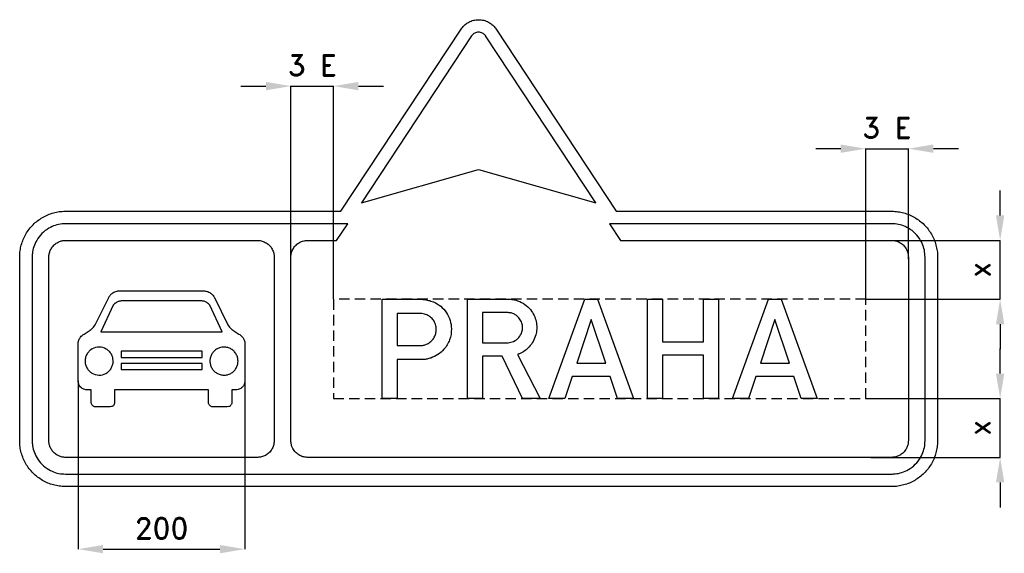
# Model space of a CAD drawing. Header units: millimetres. Extents: x 0 to 1255, y -60 to 1479.
# Tile 2 of 2: x 0 to 1180, y 839 to 1479. Entities that reach past the tile are written whole.
import ezdxf

# ---------------------------------------------------------------- set-up
doc = ezdxf.new("R2010")
doc.units = ezdxf.units.MM
doc.header["$LTSCALE"] = 5
doc.linetypes.add('ČÁRKOVANÁX2', pattern=[1.5, 1, -0.5])
doc.layers.add('Kóty', color=2, linetype='Continuous')
doc.layers.add('Značka', color=7, linetype='Continuous')
doc.styles.get("Standard").update_dxf_attribs({"font": 'romand.shx', "height": 25})
doc.dimstyles.get("Standard").update_dxf_attribs({"dimtxt": 25, "dimasz": 30, "dimexe": 0.18, "dimexo": 0.0625, "dimgap": 12.5, "dimtad": 1, "dimdec": 0, "dimzin": 0, "dimdsep": 46, "dimtxsty": 'Standard', "dimcen": 0.09, "dimadec": 0, "dimazin": 0, "dimtfac": 1, "dimtdec": 0, "dimtofl": 0, "dimtmove": 0, "dimatfit": 3, "dimfxl": 1, "dimtolj": 1, "dimtzin": 0, "dimarcsym": 0})

# ---------------------------------------------------------------- blocks, each defined once
blk = doc.blocks.new('*D2')
at = {"layer": 'Defpoints', "color": 0, "transparency": 16777216}
for p in [(1017.4, 1214.000505), (1175, 1214.000505), (1014, 1143.563005)]:
    blk.add_point(p, dxfattribs=at)
at = {"layer": 'Kóty', "color": 0, "lineweight": -2, "transparency": 16777216}
for p, q in [((1175, 1244.000505), (1175, 1274.000505)), ((1017.4625, 1214.000505), (1175.18, 1214.000505)), ((1014.0625, 1143.563005), (1175.18, 1143.563005)), ((1175, 1113.563005), (1175, 1083.563005))]:
    blk.add_line(p, q, dxfattribs=at)
at = {"layer": 'Kóty', "color": 0, "transparency": 16777216}
for points in [[(1170, 1244.000505), (1180, 1244.000505), (1175, 1214.000505)], [(1170, 1113.563005), (1180, 1113.563005), (1175, 1143.563005)]]:
    blk.add_solid(points, dxfattribs=at)
at = {"layer": 'Kóty', "color": 0, "transparency": 16777216, "insert": (1150, 1178.781755), "char_height": 25, "attachment_point": 5, "rotation": 90}
blk.add_mtext('\\A1;x', dxfattribs=at)
blk = doc.blocks.new('*D3')
at = {"layer": 'Defpoints', "color": 0, "transparency": 16777216}
for p in [(1014, 1024.5), (1175, 1024.5), (1019.8, 954)]:
    blk.add_point(p, dxfattribs=at)
at = {"layer": 'Kóty', "color": 0, "lineweight": -2, "transparency": 16777216}
for p, q in [((1175, 1054.5), (1175, 1084.5)), ((1014.1, 1024.5), (1175.2, 1024.5)), ((1019.9, 954), (1175.2, 954)), ((1175, 924), (1175, 894))]:
    blk.add_line(p, q, dxfattribs=at)
at = {"layer": 'Kóty', "color": 0, "transparency": 16777216}
for points in [[(1170, 1054.5), (1180, 1054.5), (1175, 1024.5)], [(1170, 924), (1180, 924), (1175, 954)]]:
    blk.add_solid(points, dxfattribs=at)
at = {"layer": 'Kóty', "color": 0, "transparency": 16777216, "insert": (1150, 989.3), "char_height": 25, "attachment_point": 5, "rotation": 90}
blk.add_mtext('\\A1;x', dxfattribs=at)
blk = doc.blocks.new('*D5')
at = {"layer": 'Defpoints', "color": 0, "transparency": 16777216}
for p in [(70, 1045.827505), (270, 1045.827505), (270, 844.000505)]:
    blk.add_point(p, dxfattribs=at)
at = {"layer": 'Kóty', "color": 0, "lineweight": -2, "transparency": 16777216}
for p, q in [((70, 1045.765005), (70, 843.820505)), ((270, 1045.765005), (270, 843.820505)), ((100, 844.000505), (240, 844.000505))]:
    blk.add_line(p, q, dxfattribs=at)
at = {"layer": 'Kóty', "color": 0, "transparency": 16777216}
for points in [[(100, 849.000505), (100, 839.000505), (70, 844.000505)], [(240, 849.000505), (240, 839.000505), (270, 844.000505)]]:
    blk.add_solid(points, dxfattribs=at)
at = {"layer": 'Kóty', "color": 0, "transparency": 16777216, "insert": (170, 869.000505), "char_height": 25, "attachment_point": 5}
blk.add_mtext('\\A1;200', dxfattribs=at)

msp = doc.modelspace()

# ---------------------------------------------------------------- linework, layer by layer
at = {"layer": 'Kóty'}
for p, q in [((265, 1399.000505), (295, 1399.000505)), ((325, 1194.063005), (325, 1399.180505)), ((376, 1143.563005), (376, 1399.180505)), ((406, 1399.000505), (436, 1399.000505)), ((984, 1324.000505), (954, 1324.000505)), ((1014, 1143.563005), (1014, 1324.180505)), ((1065, 1191.753722), (1065, 1324.180505)), ((1125, 1324.000505), (1095, 1324.000505))]:
    msp.add_line(p, q, dxfattribs=at)
for points in [[(325, 1399.000505), (376, 1399.000505)], [(1014, 1324.000505), (1065, 1324.000505)], [(1175, 1143.500505), (1175.004865, 1213.971316)], [(1175, 954.000505), (1175, 1024.500505)]]:
    msp.add_lwpolyline(points, dxfattribs=at)
for points in [[(295, 1404.000505), (295, 1394.000505), (325, 1399.000505)], [(406, 1404.000505), (406, 1394.000505), (376, 1399.000505)], [(984, 1329.000505), (984, 1319.000505), (1014, 1324.000505)], [(1095, 1329.000505), (1095, 1319.000505), (1065, 1324.000505)]]:
    msp.add_solid(points, dxfattribs=at)
at = {"layer": 'Značka', "color": 5}
for points in [[(715, 1249.000505), (1045, 1249.000505), (1045.22, 1248.999505), (1045.43, 1248.998505, -0.0321781), (1052.53, 1248.501505, -0.0354421), (1059.51, 1247.051505, -0.0362779), (1066.26, 1244.769505, -0.0344207), (1072.62, 1241.559505, -0.0337107), (1078.55, 1237.607505, -0.0340719), (1083.89, 1232.891505, -0.0341988), (1088.61, 1227.553505, -0.0342361), (1092.56, 1221.625505, -0.0340303), (1095.75, 1215.258505, -0.0333981), (1098.05, 1208.513505, -0.0341057), (1099.52, 1201.530505, -0.0367427), (1100, 1194.432505), (1100, 1194.216505), (1100, 1194.000505), (1100, 974.000505), (1100, 973.784505), (1100, 973.568505, -0.0321708), (1099.5, 966.466505, -0.0354288), (1098.05, 959.487505, -0.0362798), (1095.77, 952.737505, -0.0344171), (1092.56, 946.375505, -0.0337299), (1088.61, 940.448505, -0.0340825), (1083.89, 935.109505, -0.0342057), (1078.55, 930.389505, -0.0342338), (1072.62, 926.441505, -0.0340381), (1066.26, 923.254505, -0.0334087), (1059.51, 920.949505, -0.0341224), (1052.53, 919.475505, -0.0367427), (1045.43, 919.002505), (1045.22, 919.001505), (1045, 919.000505), (55, 919.000505), (54.784, 919.001505), (54.568, 919.002505, -0.0321878), (47.4662, 919.499505, -0.0354461), (40.487, 920.949505, -0.0362735), (33.7375, 923.231505, -0.0344162), (27.3754, 926.441505, -0.0337272), (21.4477, 930.393505, -0.034092), (16.1091, 935.109505, -0.0342078), (11.3888, 940.446505, -0.0342299), (7.4408, 946.375505, -0.0340406), (4.25417, 952.742505, -0.0334111), (1.94934, 959.487505, -0.0341284), (0.47549, 966.470505, -0.0367456), (0.0017, 973.568505), (0.0006, 973.784505), (0, 974.000505), (0, 1194.000505), (0.00064, 1194.216505), (0.0017, 1194.432505, -0.0321802), (0.49915, 1201.534505, -0.0354428), (1.94934, 1208.513505, -0.0362681), (4.23126, 1215.262505, -0.0344214), (7.4408, 1221.625505, -0.0337215), (11.3933, 1227.552505, -0.034083), (16.1091, 1232.891505, -0.0342126), (21.4465, 1237.611505, -0.0342283), (27.3754, 1241.559505, -0.0340418), (33.7418, 1244.746505, -0.0334121), (40.487, 1247.051505, -0.0341247), (47.4695, 1248.524505, -0.0367345), (54.568, 1248.998505), (54.784, 1248.999505), (55, 1249.000505), (385.002, 1249.000505), (385, 1249.000505), (529.132, 1467.390505), (529.849, 1468.390505), (530.593, 1469.380505, -0.0524388), (534.032, 1472.890505, -0.0527613), (538.151, 1475.630505, -0.0656663), (543.881, 1477.900505, -0.0658207), (550, 1478.610505, -0.0654567), (556.111, 1477.890505, -0.0638094), (561.846, 1475.630505, -0.0527389), (565.987, 1472.910505, -0.0577313), (569.406, 1469.380505), (570.15, 1468.390505), (570.864, 1467.390505), (715, 1249.000505)], [(550, 1299.000505), (690.427, 1259.000505), (558.346, 1459.120505), (558.059, 1459.520505), (557.762, 1459.920505, 0.0527987), (556.385, 1461.330505, 0.0527713), (554.736, 1462.420505, 0.0655752), (552.445, 1463.330505, 0.0657281), (550, 1463.610505, 0.0655335), (547.555, 1463.320505, 0.0639029), (545.26, 1462.420505, 0.0528292), (543.603, 1461.330505, 0.0579045), (542.236, 1459.920505), (541.938, 1459.520505), (541.653, 1459.120505), (409.571, 1259.000505), (550, 1299.000505)], [(325, 974.000505), (325, 1194.000505), (325.002, 1194.261505), (325.006, 1194.523505, -0.0337577), (325.234, 1197.127505, -0.0356555), (325.821, 1199.679505, -0.0360868), (326.715, 1202.140505, -0.0346874), (327.946, 1204.450505, -0.0341389), (329.449, 1206.591505, -0.0344341), (331.23, 1208.506505, -0.0345507), (333.236, 1210.186505, -0.034518), (335.454, 1211.575505, -0.0343887), (337.827, 1212.678505, -0.0341701), (340.329, 1213.446505, -0.0281796), (342.412, 1213.840505, -0.0293378), (344.523, 1213.993505), (344.76, 1213.997505), (344.997, 1214.000505), (351, 1214.001505), (379.872, 1214.000505), (393.071, 1234.000505), (55, 1234.000505), (52.9076, 1233.920505), (50.818, 1233.781505, 0.0557383), (42.644, 1232.101505, 0.056128), (35, 1228.640505, 0.0696463), (26.675, 1222.340505, 0.0683865), (20.357, 1214.000505, 0.0564714), (16.8461, 1206.354505, 0.0611583), (15.218, 1198.178505, 0.0121986), (15.075, 1196.091505, 0.00406926), (15, 1194.000505), (15, 974.000505, 0.00358193), (15.079, 971.908505, 0.0107373), (15.218, 969.819505, 0.0557619), (16.8961, 961.644505, 0.0561702), (20.357, 954.000505, 0.0696879), (26.6584, 945.675505, 0.0683469), (35, 939.357505, 0.0564309), (42.6438, 935.846505, 0.0611842), (50.818, 934.218505), (52.9074, 934.075505), (55, 934.000505), (1045, 934.000505, 0.00359263), (1047.09, 934.079505, 0.0107674), (1049.18, 934.218505, 0.0557632), (1057.36, 935.896505, 0.0561902), (1065, 939.357505, 0.0697073), (1073.32, 945.659505, 0.0683545), (1079.64, 954.000505, 0.0564125), (1083.15, 961.644505, 0.0610722), (1084.78, 969.819505), (1084.92, 971.908505), (1085, 974.000505), (1085, 1194.000505), (1084.92, 1196.090505, 0.0106856), (1084.78, 1198.178505, 0.0556708), (1083.1, 1206.354505, 0.0561956), (1079.64, 1214.000505, 0.0697164), (1073.34, 1222.323505, 0.0683318), (1065, 1228.640505, 0.0564194), (1057.36, 1232.151505, 0.0611518), (1049.18, 1233.781505, 0.0122544), (1047.09, 1233.924505, 0.00408525), (1045, 1234.000505), (706.927, 1234.000505), (720.127, 1214.000505), (1045, 1214.000505, -0.00356763), (1046.04, 1213.960505, -0.0106811), (1047.09, 1213.890505, -0.0556119), (1051.18, 1213.051505, -0.0562567), (1055, 1211.321505, -0.0697923), (1059.16, 1208.170505, -0.0682003), (1062.32, 1204.000505, -0.0563309), (1064.07, 1200.178505, -0.0611793), (1064.89, 1196.091505), (1064.96, 1195.046505), (1065, 1194.000505), (1065, 974.000505), (1064.96, 972.954505), (1064.89, 971.909505, -0.0557314), (1064.05, 967.822505, -0.0560934), (1062.32, 964.000505, -0.0695493), (1059.17, 959.838505, -0.0684372), (1055, 956.680505, -0.0564917), (1051.18, 954.925505, -0.0610304), (1047.09, 954.110505, -0.012144), (1046.04, 954.038505, -0.00408809), (1045, 954.000505), (345, 954.000505), (344.738, 954.002505), (344.476, 954.006505, -0.0338594), (341.871, 954.235505, -0.0355172), (339.319, 954.823505, -0.0358961), (336.859, 955.716505, -0.0347358), (334.549, 956.945505, -0.0342662), (332.408, 958.448505, -0.0344306), (330.492, 960.230505, -0.0345466), (328.811, 962.237505, -0.0345808), (327.423, 964.456505, -0.0343528), (326.322, 966.829505, -0.0337539), (325.552, 969.331505, -0.0282148), (325.155, 971.413505, -0.0306589), (325.005, 973.522505), (325.002, 973.761505), (325, 974.000505)], [(284.998, 954.000505), (55, 954.000505), (53.9538, 954.040505), (52.909, 954.110505, -0.0556572), (48.822, 954.950505, -0.0561434), (45, 956.680505, -0.069689), (40.8379, 959.830505, -0.0683464), (37.679, 964.000505, -0.0564363), (35.9234, 967.822505, -0.0611992), (35.109, 971.909505, -0.0122227), (35.0374, 972.954505), (35, 974.000505), (35, 1194.000505, -0.00358938), (35.0395, 1195.046505, -0.0107543), (35.109, 1196.091505, -0.0557844), (35.9483, 1200.178505, -0.0561629), (37.679, 1204.000505, -0.0696706), (40.8295, 1208.162505, -0.0683885), (45, 1211.321505, -0.0564381), (48.8219, 1213.075505, -0.0610446), (52.909, 1213.890505), (53.9537, 1213.962505), (55, 1214.000505), (285, 1213.998505), (285.261, 1213.996505), (285.523, 1213.993505, -0.0344718), (288.127, 1213.765505, -0.0355357), (290.679, 1213.175505, -0.0357199), (293.139, 1212.281505, -0.034777), (295.449, 1211.052505, -0.0342891), (297.59, 1209.548505, -0.0344169), (299.506, 1207.766505, -0.0344701), (301.186, 1205.760505, -0.0345059), (302.575, 1203.542505, -0.0344199), (303.678, 1201.169505, -0.0341471), (304.446, 1198.667505, -0.0281454), (304.84, 1196.585505, -0.029363), (304.993, 1194.475505), (304.997, 1194.237505), (305, 1194.000505), (304.998, 974.000505), (304.996, 973.738505), (304.993, 973.476505, -0.0344531), (304.765, 970.871505, -0.0355087), (304.175, 968.319505, -0.0357199), (303.281, 965.859505, -0.0347475), (302.052, 963.549505, -0.0343078), (300.548, 961.408505, -0.0344175), (298.766, 959.492505, -0.0344772), (296.76, 957.812505, -0.034542), (294.542, 956.423505, -0.034402), (292.169, 955.321505, -0.0338587), (289.667, 954.551505, -0.0282666), (287.585, 954.154505, -0.0305646), (285.475, 954.005505), (285.236, 954.002505), (284.998, 954.000505)], [(221.33, 1153.564505), (222.499, 1153.394505), (223.66, 1153.184505), (224.652, 1152.934505), (225.623, 1152.614505), (226.676, 1152.164505), (227.684, 1151.604505), (228.694, 1150.954505), (229.647, 1150.224505), (230.451, 1149.504505), (231.19, 1148.724505), (231.88, 1147.864505), (232.494, 1146.944505), (232.932, 1146.204505), (233.349, 1145.454505), (249.476, 1113.044505), (251.597, 1109.934505), (251.948, 1109.564505), (252.303, 1109.194505), (252.713, 1108.784505), (253.135, 1108.384505), (253.533, 1108.024505), (253.941, 1107.684505), (254.334, 1107.364505), (254.734, 1107.054505), (255.077, 1106.804505), (255.426, 1106.554505), (256.073, 1106.124505), (256.73, 1105.714505), (262.796, 1101.794505), (263.691, 1101.204505), (264.565, 1100.574505), (265.497, 1099.814505), (266.354, 1098.974505), (267.063, 1098.134505), (267.697, 1097.234505), (268.237, 1096.344505), (268.714, 1095.414505), (269.07, 1094.614505), (269.366, 1093.784505, -0.0233355), (269.651, 1092.714505), (269.854, 1091.624505), (269.929, 1091.124505), (270, 1090.634505), (270, 1045.827505, -0.00701247), (269.841, 1044.489505, -0.0210684), (269.608, 1043.163505, -0.0337879), (269.186, 1041.732505, -0.0404743), (268.558, 1040.380505, -0.0373305), (267.814, 1039.243505, -0.0318488), (266.919, 1038.218505), (265.977, 1037.346505), (264.945, 1036.583505), (264.003, 1036.017505), (263.005, 1035.563505), (261.668, 1035.155505), (260.288, 1034.914505), (259.652, 1034.837505), (259.016, 1034.771505), (254.266, 1034.771505), (254.266, 1020.032505, -0.0147249), (254.147, 1018.982505, -0.0444129), (253.906, 1017.956505, -0.0794625), (253.179, 1016.596505, -0.0852798), (252.068, 1015.545505, -0.0825952), (250.51, 1014.821505), (248.781, 1014.435505), (231.715, 1014.435505), (230.307, 1014.721505, -0.0595233), (228.979, 1015.217505, -0.0769836), (227.782, 1016.120505, -0.0810887), (226.921, 1017.341505, -0.0634635), (226.463, 1018.646505, -0.0204833), (226.226, 1020.032505), (226.226, 1034.771505), (113.774, 1034.771505), (113.774, 1020.032505, -0.0141334), (113.638, 1018.996505, -0.042588), (113.387, 1017.984505, -0.0793879), (112.629, 1016.592505, -0.0859906), (111.477, 1015.523505, -0.0789124), (109.96, 1014.822505), (108.285, 1014.435505), (91.2191, 1014.435505), (89.7445, 1014.724505, -0.0636492), (88.3611, 1015.247505, -0.0772498), (87.197, 1016.149505, -0.0815785), (86.3683, 1017.359505, -0.0644319), (85.9402, 1018.658505, -0.020769), (85.7343, 1020.032505), (85.7343, 1034.771505), (80.9838, 1034.771505), (80.2074, 1034.853505), (79.4317, 1034.953505), (78.1407, 1035.201505), (76.8932, 1035.603505), (75.9482, 1036.041505), (75.0553, 1036.583505), (73.9718, 1037.390505), (72.9877, 1038.316505), (72.0629, 1039.406505, -0.0399523), (71.3095, 1040.618505, -0.0417392), (70.7093, 1042.016505, -0.0338411), (70.3254, 1043.491505, -0.0177768), (70.1349, 1044.655505), (70, 1045.827505), (70, 1090.634505), (70.087, 1091.234505), (70.182, 1091.844505, -0.0150697), (70.383, 1092.864505, -0.0230388), (70.6608, 1093.864505), (70.9462, 1094.654505), (71.286, 1095.414505), (71.7902, 1096.394505), (72.3638, 1097.324505), (73.0375, 1098.264505), (73.7955, 1099.134505), (74.6847, 1099.974505), (75.6499, 1100.734505), (76.4197, 1101.274505), (77.2043, 1101.794505), (83.2699, 1105.714505), (83.9449, 1106.134505), (84.6091, 1106.574505), (84.9401, 1106.814505), (85.2659, 1107.054505), (85.6871, 1107.384505), (86.1005, 1107.714505), (86.527, 1108.084505), (86.943, 1108.454505), (87.3707, 1108.864505), (87.7864, 1109.284505), (88.0961, 1109.614505), (88.4031, 1109.934505), (90.5237, 1113.044505), (106.651, 1145.454505), (106.979, 1146.044505), (107.316, 1146.624505), (107.93, 1147.594505), (108.621, 1148.504505), (109.235, 1149.194505), (109.901, 1149.824505), (110.823, 1150.594505), (111.803, 1151.294505), (112.892, 1151.944505), (114.041, 1152.484505), (115.315, 1152.924505), (116.629, 1153.244505), (117.647, 1153.424505), (118.669, 1153.564505), (221.33, 1153.564505)], [(434.247, 1024.512505), (434.247, 1143.512505), (482.38, 1143.512505), (483.093, 1143.421505), (483.806, 1143.326505, -0.0253466), (489.904, 1142.217505, -0.0429245), (495.793, 1140.289505, -0.0795889), (504.547, 1135.048505, -0.0764984), (511.349, 1127.336505, -0.0768955), (515.825, 1118.160505, -0.0757453), (517.349, 1108.048505, -0.0940294), (515.23, 1094.963505, -0.098357), (508.449, 1083.628505, -0.0732961), (501.275, 1077.242505, -0.0676961), (492.644, 1073.104505, -0.0342156), (488.154, 1071.869505, -0.0378854), (483.558, 1071.294505), (482.79, 1071.258505), (482.021, 1071.232505), (452.469, 1071.232505), (452.469, 1024.512505), (434.247, 1024.512505)], [(536.687, 1024.500505), (536.687, 1143.500505), (586.778, 1143.500505), (587.497, 1143.493505), (588.216, 1143.475505, -0.0528718), (593.814, 1142.658505, -0.045262), (599.199, 1140.748505, -0.0687498), (607.153, 1135.970505, -0.0741142), (613.429, 1129.183505, -0.0628406), (617.166, 1122.457505, -0.0596647), (619.168, 1115.027505, -0.0551384), (619.576, 1107.812505, -0.055185), (618.4, 1100.685505, -0.0623055), (615.379, 1093.078505, -0.0630529), (610.566, 1086.442505, -0.0527363), (605.62, 1081.947505, -0.0552055), (599.868, 1078.633505, -0.0113942), (598.254, 1077.938505), (596.62, 1077.294505), (623.928, 1024.500505), (602.533, 1024.500505), (578.225, 1075.496505), (554.784, 1075.496505), (554.784, 1024.500505), (536.687, 1024.500505)], [(452.469, 1126.419505), (452.469, 1088.140505), (480.657, 1088.140505), (481.215, 1088.141505), (481.773, 1088.153505, 0.0671263), (485.726, 1088.857505, 0.0577072), (489.434, 1090.533505, 0.0717318), (493.71, 1093.776505, 0.0744841), (496.859, 1098.082505, 0.068273), (498.652, 1102.585505, 0.0653164), (499.202, 1107.428505, 0.077202), (498.354, 1113.200505, 0.0837458), (495.756, 1118.386505, 0.0734039), (492.312, 1122.097505, 0.0660679), (487.971, 1124.733505, 0.0426663), (485.033, 1125.824505, 0.0492467), (481.971, 1126.357505), (481.507, 1126.391505), (481.042, 1126.419505), (452.469, 1126.419505)], [(554.784, 1127.460505), (554.784, 1091.376505), (583.989, 1091.376505), (584.714, 1091.407505), (585.439, 1091.450505, 0.0407853), (588.743, 1091.954505, 0.0494243), (591.922, 1093.049505, 0.110768), (598.141, 1097.600505, 0.114763), (601.852, 1104.391505, 0.0851684), (602.695, 1109.686505, 0.0800853), (601.789, 1114.940505, 0.0840891), (599.134, 1120.147505, 0.081241), (594.91, 1124.249505, 0.0670914), (590.959, 1126.462505, 0.0821116), (586.617, 1127.410505), (586.097, 1127.441505), (585.576, 1127.460505), (554.784, 1127.460505)], [(111.984, 1069.393505, 0.00964072), (111.806, 1071.478505, 0.0292399), (111.467, 1073.531505, 0.0384803), (110.804, 1075.624505, 0.0342405), (109.841, 1077.608505, 0.0331241), (108.646, 1079.456505, 0.0343827), (107.215, 1081.124505, 0.0347111), (105.586, 1082.601505, 0.0344041), (103.769, 1083.844505), (101.812, 1084.844505), (99.736, 1085.574505), (97.587, 1086.034505), (95.393, 1086.204505), (93.1963, 1086.094505), (91.035, 1085.684505), (88.9409, 1085.014505), (86.9588, 1084.064505), (85.1102, 1082.869505, 0.0344207), (83.4424, 1081.435505, 0.0344304), (81.9653, 1079.805505, 0.034429), (80.7254, 1077.989505, 0.0344104), (79.7204, 1076.032505, 0.0344189), (78.993, 1073.956505, 0.0344216), (78.5287, 1071.806505, 0.0344172), (78.3633, 1069.613505, 0.034419), (78.4712, 1067.416505, 0.0344202), (78.8791, 1065.255505, 0.0344069), (79.5519, 1063.161505, 0.0344274), (80.5054, 1061.179505, 0.0344253), (81.6972, 1059.330505, 0.0344204), (83.1312, 1057.662505, 0.0344311), (84.7609, 1056.185505, 0.0344113), (86.5777, 1054.945505), (88.5341, 1053.940505), (90.6099, 1053.213505), (92.7598, 1052.748505), (94.9531, 1052.583505), (97.15, 1052.691505), (99.311, 1053.099505), (101.405, 1053.772505), (103.388, 1054.725505, 0.0344326), (105.236, 1055.917505, 0.0344132), (106.904, 1057.351505, 0.0343971), (108.382, 1058.981505, 0.0345781), (109.621, 1060.797505, 0.0344008), (110.624, 1062.753505, 0.0336821), (111.353, 1064.830505, 0.0344613), (111.824, 1066.982505, 0.0372949), (111.983, 1069.173505), (111.984, 1069.283505), (111.984, 1069.393505)], [(261.638, 1069.393505, 0.00965162), (261.459, 1071.478505, 0.029258), (261.121, 1073.531505, 0.0384936), (260.458, 1075.624505, 0.034222), (259.495, 1077.608505, 0.0331298), (258.299, 1079.456505, 0.0343853), (256.869, 1081.124505, 0.0347157), (255.24, 1082.601505, 0.034408), (253.422, 1083.844505, 0.03439), (251.466, 1084.844505, 0.0344387), (249.39, 1085.574505, 0.0344502), (247.24, 1086.034505), (245.047, 1086.204505), (242.85, 1086.094505), (240.689, 1085.684505, 0.0343994), (238.595, 1085.014505, 0.0344121), (236.612, 1084.064505, 0.0344121), (234.764, 1082.869505, 0.0344229), (233.096, 1081.435505, 0.0344279), (231.619, 1079.805505, 0.034426), (230.379, 1077.989505, 0.0344074), (229.374, 1076.032505, 0.0344254), (228.647, 1073.956505, 0.0344182), (228.182, 1071.806505, 0.0344103), (228.017, 1069.613505, 0.0344225), (228.125, 1067.416505, 0.034427), (228.533, 1065.255505, 0.0344037), (229.206, 1063.161505, 0.0344242), (230.159, 1061.179505, 0.0344311), (231.351, 1059.330505, 0.0344231), (232.785, 1057.662505, 0.0344242), (234.414, 1056.185505, 0.0344053), (236.231, 1054.945505, 0.0343951), (238.188, 1053.940505, 0.0343844), (240.264, 1053.213505, 0.0343887), (242.413, 1052.748505, 0.0344308), (244.607, 1052.583505, 0.0344285), (246.804, 1052.691505, 0.0344311), (248.965, 1053.099505, 0.0344246), (251.059, 1053.772505, 0.034419), (253.041, 1054.725505, 0.0344384), (254.89, 1055.917505, 0.0344176), (256.558, 1057.351505, 0.0344075), (258.035, 1058.981505, 0.0345837), (259.275, 1060.797505, 0.0344009), (260.278, 1062.753505, 0.0336721), (261.007, 1064.830505, 0.0344681), (261.478, 1066.982505, 0.0372914), (261.637, 1069.173505), (261.638, 1069.283505), (261.638, 1069.393505)]]:
    msp.add_lwpolyline(points, format="xyb", dxfattribs=at)
for points in [[(242.707, 1104.484505), (227.873, 1136.304505), (227.426, 1136.814505), (226.971, 1137.324505), (226.153, 1138.154505), (225.265, 1138.904505), (224.473, 1139.454505), (223.635, 1139.934505), (222.724, 1140.374505), (221.783, 1140.754505), (220.921, 1141.034505), (220.039, 1141.244505), (219.118, 1141.384505), (218.188, 1141.454505), (217.465, 1141.474505), (216.741, 1141.474505), (123.259, 1141.474505), (122.432, 1141.474505), (121.606, 1141.444505), (120.699, 1141.364505), (119.801, 1141.204505), (118.952, 1140.994505), (118.122, 1140.714505), (117.23, 1140.354505), (116.365, 1139.934505), (115.484, 1139.424505), (114.654, 1138.844505), (113.72, 1138.034505), (112.863, 1137.144505), (112.492, 1136.724505), (112.127, 1136.304505), (97.293, 1104.484505), (242.707, 1104.484505)], [(634.341, 1024.500505), (677.466, 1143.512505), (692.502, 1143.512505), (735.652, 1024.500505), (716.538, 1024.500505), (707.65, 1051.089505), (662.12, 1051.089505), (653.381, 1024.500505), (634.341, 1024.500505)], [(752.51, 1024.500505), (752.51, 1143.500505), (770.534, 1143.500505), (770.534, 1092.442505), (819.46, 1092.442505), (819.46, 1143.500505), (837.583, 1143.500505), (837.583, 1024.500505), (819.46, 1024.500505), (819.46, 1076.488505), (770.534, 1076.488505), (770.534, 1024.500505), (752.51, 1024.500505)], [(854.441, 1024.500505), (897.566, 1143.512505), (912.603, 1143.512505), (955.753, 1024.500505), (936.638, 1024.500505), (927.75, 1051.089505), (882.22, 1051.089505), (873.481, 1024.500505), (854.441, 1024.500505)], [(702.419, 1066.894505), (684.966, 1119.179505), (667.549, 1066.894505), (702.419, 1066.894505)], [(922.519, 1066.894505), (905.066, 1119.179505), (887.65, 1066.894505), (922.519, 1066.894505)], [(218.514, 1073.826505), (218.514, 1081.343505), (121.485, 1081.343505), (121.485, 1073.826505), (218.514, 1073.826505)], [(218.514, 1059.385505), (218.514, 1066.457505), (121.485, 1066.457505), (121.485, 1059.385505), (218.514, 1059.385505)]]:
    msp.add_lwpolyline(points, dxfattribs=at)
at = {"layer": 'Značka', "color": 6, "linetype": 'ČÁRKOVANÁX2', "ltscale": 2.5}
msp.add_lwpolyline([(376, 1024.500505), (1014, 1024.500505), (1014, 1143.500505), (376, 1143.500505)], close=True, dxfattribs=at)

# ---------------------------------------------------------------- texts
at = {"layer": 'Kóty', "char_height": 25, "attachment_point": 5}
for insert in [(350.791257, 1424.000505), (1039.389464, 1349.000505)]:
    msp.add_mtext('\\A1;3 E', dxfattribs=dict(at, insert=insert))

# ---------------------------------------------------------------- dimensions: what is measured, and where the dimension line sits
at = {"layer": 'Kóty'}
for base, p1, p2, picture, middle in [((1175, 1214.000505), (1014, 1143.563005), (1017.4, 1214.000505), '*D2', (1150, 1178.781755)), ((1175, 1024.500505), (1019.799819, 954.000505), (1014, 1024.500505), '*D3', (1150, 989.250505))]:
    dim = msp.add_linear_dim(base=base, p1=p1, p2=p2, angle=90, text='x', dimstyle='Standard', dxfattribs=at)
    dim.commit()
    dim.dimension.update_dxf_attribs({"geometry": picture, "text_midpoint": middle})
dim = msp.add_linear_dim(base=(270, 844.000505), p1=(70, 1045.827505), p2=(270, 1045.827505), dimstyle='Standard', dxfattribs=at)
dim.commit()
dim.dimension.update_dxf_attribs({"geometry": '*D5', "text_midpoint": (170, 869.000505)})

doc.saveas('drawing.dxf')
